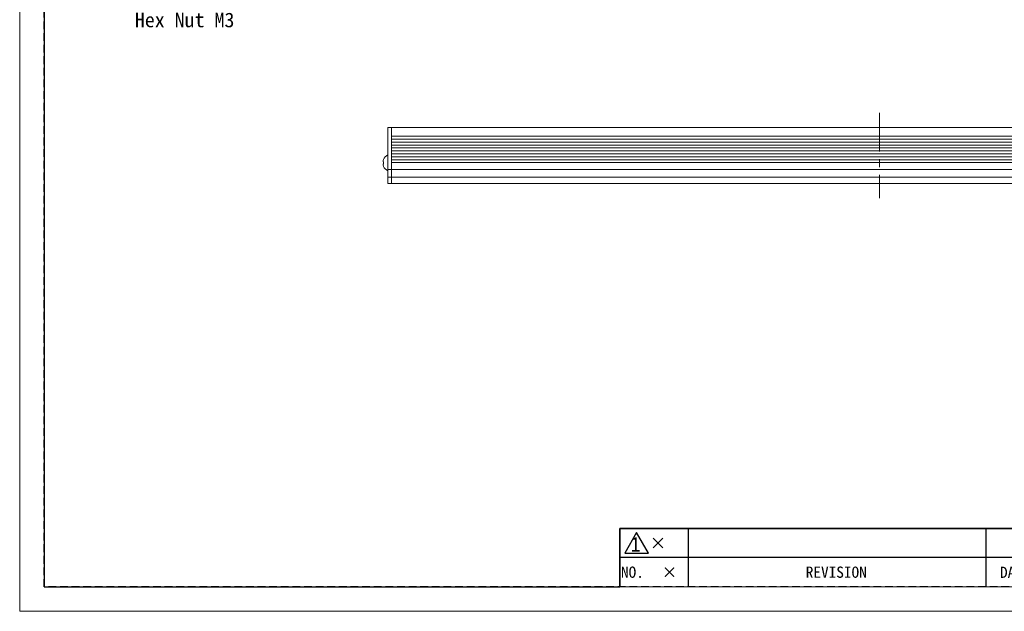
# Model space of a CAD drawing. Header units: millimetres. Extents: x -201 to 202, y 143 to 428.
# Tile 1 of 14: x -201 to 0, y 143 to 264. Entities that reach past the tile are written whole.
import ezdxf
from ezdxf import colors
from ezdxf.entities.mleader import LeaderData, LeaderLine
from ezdxf.enums import TextEntityAlignment as Align
from ezdxf.math import Vec2, Vec3

# ---------------------------------------------------------------- set-up
doc = ezdxf.new("R2010")
doc.units = ezdxf.units.MM
doc.header["$LTSCALE"] = 0.25
doc.linetypes.add('CENTER', pattern=[50.8, 31.75, -6.35, 6.35, -6.35])
doc.linetypes.add('HIDDEN', pattern=[9.525, 6.35, -3.175])
for name, color, linetype, lineweight in [('BASE', 7, 'Continuous', 20), ('CENTER', 1, 'CENTER', 9), ('DIMENSION', 6, 'Continuous', 9), ('MXB8146', 7, 'Continuous', 20), ('SIDE PLATE', 7, 'Continuous', 20)]:
    doc.layers.add(name, color=color, linetype=linetype, lineweight=lineweight)
doc.layers.add('EMPTY LINE', color=252, linetype='Continuous', lineweight=0, plot=False)
doc.layers.add('FORM', color=7, linetype='Continuous')
doc.styles.add('VS Standard', font='msgothic.ttc', dxfattribs={"height": 3})
doc.styles.add('VS Standard(小)', font='txt', dxfattribs={"height": 2.4})

# ---------------------------------------------------------------- blocks, each defined once
blk = doc.blocks.new('表題欄金物用_ver2.0.0')
at = {"layer": 'FORM', "color": 0}
for p, q in [((-272, 23), (-286, 23)), ((-286, 23), (-286, 17)), ((-211, 23), (-272, 23)), ((-272, 23), (-272, 17)), ((-211, 23), (-211, 17)), ((-199, 23), (-211, 23)), ((-279.19, 21), (-277.19, 19)), ((-279.19, 19), (-277.19, 21)), ((-286, 17), (-286, 11)), ((-272, 17), (-286, 17)), ((-272, 17), (-272, 11)), ((-211, 17), (-272, 17)), ((-211, 17), (-211, 11)), ((-199, 17), (-211, 17))]:
    blk.add_line(p, q, dxfattribs=at)
at = {"layer": 'FORM', "color": 0, "lineweight": 15}
blk.add_line((-191, 11), (-286, 11), dxfattribs=at)
at = {"layer": 'FORM', "color": 0}
blk.add_lwpolyline([(-282.58, 22.13), (-285.01, 17.93), (-280.16, 17.93)], close=True, dxfattribs=at)
at = {"layer": 'FORM', "color": 0, "insert": (-282.79, 19.73), "char_height": 3, "attachment_point": 5, "style": 'VS Standard'}
blk.add_mtext('1', dxfattribs=at)
at = {"layer": 'FORM', "color": 0, "char_height": 2.3, "attachment_point": 5, "style": 'VS Standard'}
for s, insert, width in [('NO.', (-283.44, 14), 14), ('\\pxi-3,l4,t4;×^I', (-276.99, 14), 14), ('REVISION', (-241.67, 14), 46), ('{\\fMS Gothic|b0|i0|c128|p49;DATE}', (-204.99, 14), 12)]:
    blk.add_mtext(s, dxfattribs=dict(at, insert=insert, width=width))
at = {"layer": 'FORM', "color": 0}
for tag, height, style, p in [('材料', 2.8, 'VS Standard', (-133, 38.5)), ('一般面取', 2.8, 'VS Standard', (-57, 38.5)), ('処理', 2.8, 'VS Standard', (-133, 34.5)), ('仕上', 2.8, 'VS Standard', (-57, 34.5)), ('処理接点', 2.8, 'VS Standard', (-133, 30.5)), ('偏芯', 2.8, 'VS Standard', (-57, 30.5)), ('一般公差', 2.4, 'VS Standard(小)', (-106, 26.31)), ('適用（機種名）', 3.6, 'VS Standard', (-44.75, 24.75)), ('角度', 2.4, 'VS Standard(小)', (-106, 21.94)), ('NAME', 3.5, 'VS Standard', (-44.75, 18.5)), ('SCALE', 2.4, 'VS Standard(小)', (-106, 17.56)), ('DATE', 2.4, 'VS Standard(小)', (-106, 13.19)), ('DRAW_NO.', 3.5, 'VS Standard', (-44.75, 13.5))]:
    blk.add_attdef(tag, text='', height=height, dxfattribs=dict(at, style=style)).set_placement(p, align=Align.MIDDLE_CENTER)
at = {"layer": 'FORM', "color": 0, "style": 'VS Standard'}
for tag, p in [('APPROVED', (-182.5, 15.06)), ('CHECKED', (-167.5, 15.18)), ('DESIGNED', (-152.5, 15.09)), ('DRAWN', (-137.5, 15.23))]:
    blk.add_attdef(tag, text='', height=4.5, dxfattribs=at).set_placement(p, align=Align.BOTTOM_CENTER)

msp = doc.modelspace()

# ---------------------------------------------------------------- linework, layer by layer
at = {"layer": 'BASE'}
for p, q in [((-125.3284, 241.9025), (74.6716, 241.9025)), ((-125.3284, 230.4025), (-125.3284, 241.9025)), ((-125.3284, 241.9025), (-125.3284, 230.4025)), ((74.6716, 240.1025), (-125.3284, 240.1025)), ((-125.3284, 239.5025), (74.6716, 239.5025)), ((74.6716, 238.9025), (-125.3284, 238.9025)), ((-125.3284, 238.3025), (74.6716, 238.3025)), ((74.6716, 237.7025), (-125.3284, 237.7025)), ((-125.3284, 237.1025), (74.6716, 237.1025)), ((74.6716, 236.5025), (-125.3284, 236.5025)), ((-125.3284, 235.9025), (74.6716, 235.9025)), ((74.6716, 235.3025), (-125.3284, 235.3025)), ((-125.3284, 234.7025), (74.6716, 234.7025)), ((74.6716, 233.3025), (-125.3284, 233.3025)), ((-125.3284, 231.7025), (74.6716, 231.7025)), ((74.6716, 230.4025), (-125.3284, 230.4025))]:
    msp.add_line(p, q, dxfattribs=at)
at = {"layer": 'CENTER'}
msp.add_line((-25.3284, 244.9025), (-25.3284, 227.4025), dxfattribs=at)
at = {"layer": 'EMPTY LINE'}
for p, q in [((-201.5, 427.75), (-201.5, 142.75)), ((-201.5, 142.75), (201.5, 142.75))]:
    msp.add_line(p, q, dxfattribs=at)
at = {"layer": 'FORM', "linetype": 'HIDDEN'}
msp.add_lwpolyline([(-196.5, 422.75), (196.5, 422.75), (196.5, 147.75), (-196.5, 147.75)], close=True, dxfattribs=at)
at = {"layer": 'FORM'}
msp.add_lwpolyline([(-196.5, 422.75), (-196.5, 147.75), (-78.5, 147.75), (-78.5, 159.75), (16.5, 159.75), (16.5, 177.25), (196.5, 177.25), (196.5, 422.75), (-196.5, 422.75)], close=True, dxfattribs=at)
at = {"layer": 'MXB8146'}
for p, q in [((-126.0784, 236.2775), (-126.0784, 233.0275)), ((-126.922, 234.8606), (-127.0461, 234.8938)), ((-127.0461, 234.4111), (-126.922, 234.4444)), ((-126.922, 235.3606), (-126.9337, 235.3637)), ((-126.9337, 233.9412), (-126.922, 233.9444))]:
    msp.add_line(p, q, dxfattribs=at)
for centre, radius, start, end in [((-125.258, 234.6525), 1.8203, 116.784996, 157.000817), ((-125.2059, 234.6546), 1.8557, 157.639247, 172.593484), ((-125.2059, 234.6503), 1.8557, 187.406516, 202.360753), ((-125.068, 234.6525), 1.8657, 173.595632, 186.404368), ((-125.258, 234.6525), 1.8203, 202.999183, 243.215004)]:
    msp.add_arc(centre, radius, start, end, dxfattribs=at)
at = {"layer": 'SIDE PLATE'}
for p, q in [((-126.0784, 241.9025), (-125.3284, 241.9025)), ((-126.0784, 230.4025), (-126.0784, 241.9025)), ((-125.3284, 241.9025), (-125.3284, 230.4025)), ((-125.3284, 233.3025), (-126.0784, 233.3025)), ((-126.0784, 231.7025), (-125.3284, 231.7025)), ((-125.3284, 230.4025), (-126.0784, 230.4025))]:
    msp.add_line(p, q, dxfattribs=at)

# ---------------------------------------------------------------- block references
at = {"layer": 'FORM'}
msp.add_blockref('表題欄金物用_ver2.0.0', (207.5, 136.75), dxfattribs=at)

# ---------------------------------------------------------------- leaders
at = {"layer": 'DIMENSION'}
ml = msp.add_multileader_mtext('Standard', dxfattribs=at)
ml.set_content('For fixing please insert\\PHex Nut M3', style='VS Standard')
ml.set_leader_properties()
ml.build(insert=Vec2(0, 0))
ml.multileader.update_dxf_attribs({"text_left_attachment_type": 6, "text_right_attachment_type": 6, "dogleg_length": 0, "arrow_head_size": 2})
ctx = ml.context
ctx.base_point, ctx.char_height, ctx.arrow_head_size, ctx.landing_gap_size, ctx.plane_origin = Vec3(-178.9049, 266.8443), 3, 2, 1, Vec3(-230.1429, 118.5253)
ctx.left_attachment, ctx.right_attachment = 6, 6
notes = []
notes.append((ctx, [(0, (1, 1, 0), (-178.9049, 266.8443), (1, 0), 0, [(0, [(-185.3385, 289.1899)], 0, [])])]))
ctx.mtext.insert = Vec3(-177.9049, 270.4443)
for ctx, leaders in notes:
    for number, flags, end, landing, length, lines in leaders:
        leader = LeaderData()
        leader.index, (leader.has_last_leader_line, leader.has_dogleg_vector, leader.attachment_direction) = number, flags
        leader.last_leader_point, leader.dogleg_vector, leader.dogleg_length = Vec3(end), Vec3(landing), length
        for number, points, colour, breaks in lines:
            line = LeaderLine()
            line.index, line.vertices, line.color, line.breaks = number, Vec3.list(points), colors.encode_raw_color(colour), breaks
            leader.lines.append(line)
        ctx.leaders.append(leader)

doc.saveas('drawing.dxf')
